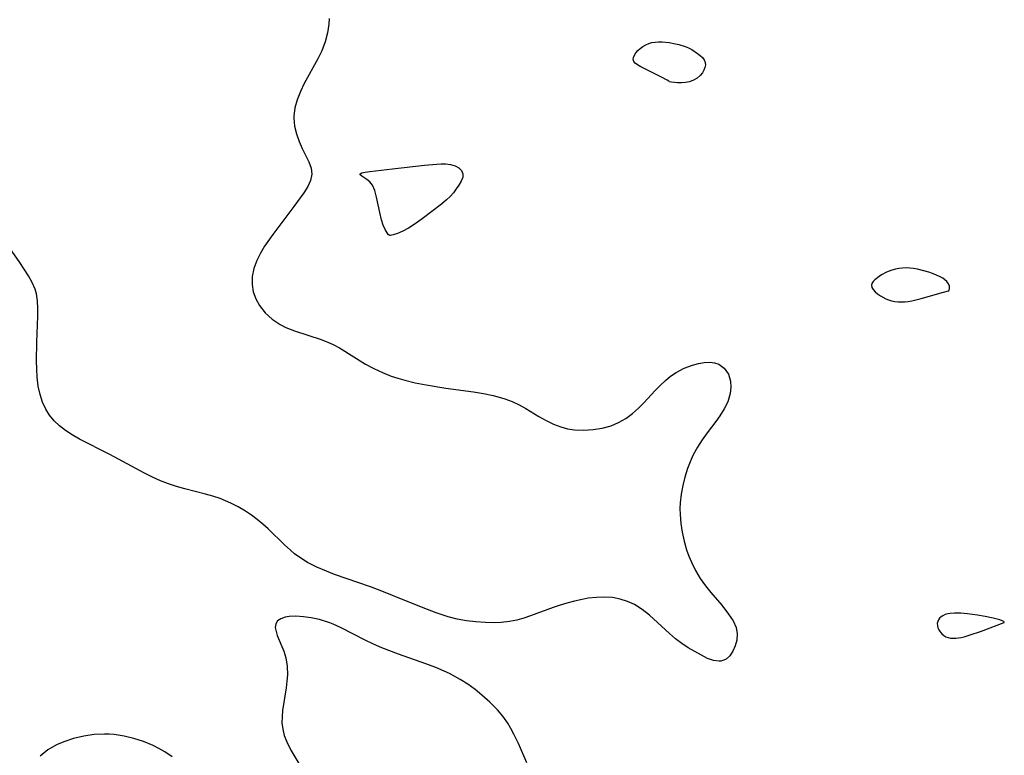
# Model space of a CAD drawing. Header units: inches. Extents: x 1073367 to 1082519, y 1569854 to 1574957.
# Tile 91 of 256: x 1074882 to 1075059, y 1573319 to 1573451. Entities that reach past the tile are written whole.
import ezdxf

# ---------------------------------------------------------------- set-up
doc = ezdxf.new("R2010")
doc.units = ezdxf.units.IN
doc.header["$MEASUREMENT"] = 0
doc.layers.add('CGG_CurvaNivelLidar_v1', color=7, linetype='Continuous', lineweight=30, true_color=0x008008)

msp = doc.modelspace()

# ---------------------------------------------------------------- linework, layer by layer
at = {"layer": 'CGG_CurvaNivelLidar_v1'}
for points in [[(1074937.6082, 1573451.2229, 66), (1074937.5675, 1573450.2187, 66), (1074937.3204, 1573448.6491, 66), (1074936.8836, 1573447.0455, 66), (1074936.2816, 1573445.4394, 66), (1074935.6092, 1573444.0064, 66), (1074933.165, 1573439.5955, 66), (1074932.4645, 1573438.1438, 66), (1074931.8904, 1573436.6815, 66), (1074931.4828, 1573435.2179, 66), (1074931.291, 1573433.7622, 66), (1074931.2836, 1573433.4028, 66), (1074931.4127, 1573431.9716, 66), (1074931.746, 1573430.5726, 66), (1074932.2248, 1573429.2208, 66), (1074932.798, 1573427.9338, 66), (1074933.9732, 1573425.5688, 66), (1074934.3783, 1573424.4494, 66), (1074934.5134, 1573423.3409, 66), (1074934.2991, 1573422.2455, 66), (1074933.7986, 1573421.1304, 66), (1074933.0933, 1573419.9854, 66), (1074931.3128, 1573417.5355, 66), (1074927.5408, 1573412.5539, 66), (1074926.065, 1573410.4348, 66), (1074925.3099, 1573409.1809, 66), (1074924.6757, 1573407.904, 66), (1074924.1612, 1573406.4692, 66), (1074923.864, 1573405.0235, 66), (1074923.8152, 1573403.5914, 66), (1074924.0262, 1573402.2671, 66), (1074924.4682, 1573400.9983, 66), (1074925.1195, 1573399.8081, 66), (1074926.15, 1573398.5182, 66), (1074927.4047, 1573397.3861, 66), (1074928.8414, 1573396.4297, 66), (1074929.8892, 1573395.899, 66), (1074931.4141, 1573395.2934, 66), (1074936.2151, 1573393.7385, 66), (1074937.5055, 1573393.2275, 66), (1074938.3552, 1573392.8349, 66), (1074939.4618, 1573392.2433, 66), (1074944.1059, 1573389.3246, 66), (1074945.5971, 1573388.5248, 66), (1074947.1487, 1573387.813, 66), (1074948.7522, 1573387.1914, 66), (1074949.9384, 1573386.8006, 66), (1074951.1445, 1573386.4536, 66), (1074953.0481, 1573385.9878, 66), (1074954.9778, 1573385.5933, 66), (1074958.4947, 1573385.0167, 66), (1074963.4405, 1573384.3514, 66), (1074965.2482, 1573384.0593, 66), (1074967.0199, 1573383.6953, 66), (1074968.0871, 1573383.4198, 66), (1074969.0564, 1573383.1192, 66), (1074970.3763, 1573382.6156, 66), (1074971.6436, 1573382.0187, 66), (1074972.8401, 1573381.3494, 66), (1074975.1759, 1573379.9295, 66), (1074976.4567, 1573379.2193, 66), (1074977.7718, 1573378.5934, 66), (1074979.1234, 1573378.0848, 66), (1074980.3215, 1573377.7648, 66), (1074981.5403, 1573377.5644, 66), (1074983.2185, 1573377.484, 66), (1074984.8991, 1573377.5887, 66), (1074986.5176, 1573377.8433, 66), (1074988.0936, 1573378.2754, 66), (1074989.4562, 1573378.8468, 66), (1074990.7507, 1573379.5811, 66), (1074991.9628, 1573380.4654, 66), (1074993.0224, 1573381.423, 66), (1074994.0295, 1573382.4622, 66), (1074995.9539, 1573384.5451, 66), (1074996.9136, 1573385.5207, 66), (1074997.826, 1573386.3671, 66), (1074998.7724, 1573387.1444, 66), (1074999.7571, 1573387.83, 66), (1075001.1967, 1573388.6032, 66), (1075002.6704, 1573389.1694, 66), (1075003.7374, 1573389.4551, 66), (1075004.7768, 1573389.6234, 66), (1075005.768, 1573389.6577, 66), (1075006.6108, 1573389.5539, 66), (1075007.3736, 1573389.3028, 66), (1075008.3793, 1573388.5806, 66), (1075009.1049, 1573387.5431, 66), (1075009.5105, 1573386.2796, 66), (1075009.5746, 1573385.1977, 66), (1075009.4315, 1573384.0599, 66), (1075008.9847, 1573382.6022, 66), (1075008.3773, 1573381.317, 66), (1075007.6067, 1573380.0604, 66), (1075006.8744, 1573379.056, 66), (1075005.2989, 1573377.0388, 66), (1075004.3956, 1573375.7773, 66), (1075003.5564, 1573374.4508, 66), (1075002.8079, 1573373.0605, 66), (1075002.2688, 1573371.8518, 66), (1075001.801, 1573370.6075, 66), (1075001.329, 1573369.1055, 66), (1075000.9451, 1573367.5761, 66), (1075000.6583, 1573366.0269, 66), (1075000.4834, 1573364.4645, 66), (1075000.4394, 1573363.4759, 66), (1075000.4543, 1573362.3811, 66), (1075000.5835, 1573360.7864, 66), (1075000.8257, 1573359.2011, 66), (1075001.171, 1573357.6332, 66), (1075001.6162, 1573356.0922, 66), (1075002.0226, 1573354.9458, 66), (1075002.4897, 1573353.8268, 66), (1075003.2239, 1573352.3573, 66), (1075004.0591, 1573350.9571, 66), (1075004.9828, 1573349.6372, 66), (1075005.9597, 1573348.4252, 66), (1075007.9176, 1573346.1475, 66), (1075009.1599, 1573344.5329, 66), (1075009.9491, 1573343.3391, 66), (1075010.4855, 1573342.1472, 66), (1075010.6693, 1573341.0198, 66), (1075010.5961, 1573339.8874, 66), (1075010.3402, 1573338.8552, 66), (1075009.9306, 1573337.9074, 66), (1075009.3822, 1573337.0986, 66), (1075008.701, 1573336.4925, 66), (1075008.2792, 1573336.2759, 66), (1075007.7436, 1573336.1414, 66), (1075007.4526, 1573336.1228, 66), (1075006.4659, 1573336.2581, 66), (1075005.3979, 1573336.6296, 66), (1075004.2669, 1573337.1721, 66), (1075003.0861, 1573337.8305, 66), (1075001.9381, 1573338.5233, 66), (1075000.7831, 1573339.2844, 66), (1074999.6483, 1573340.1248, 66), (1074998.5457, 1573341.0565, 66), (1074994.9757, 1573344.3395, 66), (1074993.6779, 1573345.3728, 66), (1074992.3058, 1573346.2478, 66), (1074991.045, 1573346.8292, 66), (1074989.7211, 1573347.2473, 66), (1074988.3494, 1573347.5034, 66), (1074986.9288, 1573347.5983, 66), (1074985.4837, 1573347.5518, 66), (1074984.0239, 1573347.387, 66), (1074982.9075, 1573347.194, 66), (1074981.5461, 1573346.8939, 66), (1074980.1878, 1573346.5327, 66), (1074978.8377, 1573346.1178, 66), (1074977.7388, 1573345.7419, 66), (1074973.7056, 1573344.2323, 66), (1074972.4618, 1573343.8291, 66), (1074971.2043, 1573343.4919, 66), (1074969.9331, 1573343.2364, 66), (1074968.4061, 1573343.0568, 66), (1074967.2682, 1573343.0045, 66), (1074965.5918, 1573343.024, 66), (1074963.9097, 1573343.1427, 66), (1074962.2297, 1573343.3541, 66), (1074960.5593, 1573343.6584, 66), (1074958.907, 1573344.0625, 66), (1074956.786, 1573344.7505, 66), (1074955.2028, 1573345.3586, 66), (1074952.0484, 1573346.6567, 66), (1074946.7664, 1573348.761, 66), (1074945.0006, 1573349.434, 66), (1074938.5872, 1573351.6474, 66), (1074937.1179, 1573352.2136, 66), (1074935.3896, 1573352.9652, 66), (1074933.7353, 1573353.8186, 66), (1074932.1826, 1573354.8084, 66), (1074931.4402, 1573355.3752, 66), (1074930.7232, 1573355.9779, 66), (1074929.6338, 1573356.9707, 66), (1074926.6999, 1573359.8139, 66), (1074925.73, 1573360.6829, 66), (1074924.7315, 1573361.4903, 66), (1074923.6933, 1573362.2496, 66), (1074922.6217, 1573362.9634, 66), (1074921.3329, 1573363.7383, 66), (1074920.0012, 1573364.4349, 66), (1074919.0528, 1573364.8612, 66), (1074918.0831, 1573365.2404, 66), (1074916.7798, 1573365.6713, 66), (1074915.4532, 1573366.0476, 66), (1074911.7556, 1573366.9921, 66), (1074910.2942, 1573367.3987, 66), (1074908.8537, 1573367.8689, 66), (1074907.4002, 1573368.4461, 66), (1074905.971, 1573369.1012, 66), (1074904.557, 1573369.8095, 66), (1074898.3235, 1573373.1583, 66), (1074892.9288, 1573375.9076, 66), (1074891.5909, 1573376.672, 66), (1074890.4241, 1573377.4305, 66), (1074889.3438, 1573378.2662, 66), (1074888.3987, 1573379.1737, 66), (1074887.5702, 1573380.1731, 66), (1074886.8717, 1573381.2607, 66), (1074886.281, 1573382.522, 66), (1074885.8468, 1573383.8634, 66), (1074885.5339, 1573385.3982, 66), (1074885.3468, 1573386.9867, 66), (1074885.2533, 1573388.4372, 66), (1074885.2137, 1573389.9058, 66), (1074885.2599, 1573393.2762, 66), (1074885.4304, 1573397.943, 66), (1074885.4525, 1573399.3113, 66), (1074885.3905, 1573400.6416, 66), (1074885.1923, 1573401.9281, 66), (1074884.9679, 1573402.7325, 66), (1074884.4567, 1573403.9641, 66), (1074883.7977, 1573405.1564, 66), (1074883.0383, 1573406.3318, 66), (1074882.221, 1573407.5117, 66), (1074877.0201, 1573414.8607, 66)], [(1074973.0361, 1573317.9016, 66.5), (1074971.5065, 1573321.3999, 66.5), (1074970.716, 1573323.0699, 66.5), (1074970.1831, 1573324.0625, 66.5), (1074969.5992, 1573325.025, 66.5), (1074968.7216, 1573326.2608, 66.5), (1074967.7463, 1573327.4272, 66.5), (1074966.4187, 1573328.7804, 66.5), (1074964.9905, 1573330.0478, 66.5), (1074963.7421, 1573331.0473, 66.5), (1074962.4428, 1573331.9887, 66.5), (1074961.089, 1573332.8583, 66.5), (1074960.1329, 1573333.4021, 66.5), (1074959.1512, 1573333.9062, 66.5), (1074958.2421, 1573334.3303, 66.5), (1074956.6983, 1573334.9794, 66.5), (1074954.962, 1573335.6383, 66.5), (1074950.0154, 1573337.393, 66.5), (1074947.0639, 1573338.5386, 66.5), (1074945.5485, 1573339.1951, 66.5), (1074944.0644, 1573339.8953, 66.5), (1074939.7555, 1573342.1143, 66.5), (1074938.3283, 1573342.7582, 66.5), (1074937.7194, 1573342.996, 66.5), (1074935.875, 1573343.5689, 66.5), (1074934.4171, 1573343.8843, 66.5), (1074933.0059, 1573344.082, 66.5), (1074931.6758, 1573344.1613, 66.5), (1074930.4681, 1573344.1127, 66.5), (1074929.7422, 1573343.9969, 66.5), (1074928.9515, 1573343.7272, 66.5), (1074928.3838, 1573343.3238, 66.5), (1074928.0506, 1573342.792, 66.5), (1074927.9772, 1573342.1621, 66.5), (1074928.1044, 1573341.4383, 66.5), (1074928.3321, 1573340.736, 66.5), (1074929.4837, 1573337.8854, 66.5), (1074929.8348, 1573336.7288, 66.5), (1074930.085, 1573335.2507, 66.5), (1074930.1448, 1573333.7016, 66.5), (1074930.0727, 1573332.5235, 66.5), (1074929.9267, 1573331.3361, 66.5), (1074929.2819, 1573327.2718, 66.5), (1074929.1863, 1573326.1812, 66.5), (1074929.1777, 1573325.0994, 66.5), (1074929.3017, 1573323.9353, 66.5), (1074929.5777, 1573322.8222, 66.5), (1074930.0163, 1573321.695, 66.5), (1074930.7863, 1573320.1799, 66.5), (1074933.4565, 1573315.7032, 66.5)], [(1074909.5038, 1573318.9949, 66.5), (1074908.1771, 1573319.8604, 66.5), (1074907.1483, 1573320.4567, 66.5), (1074906.0939, 1573320.9978, 66.5), (1074904.3983, 1573321.7166, 66.5), (1074902.6574, 1573322.2891, 66.5), (1074900.8899, 1573322.7171, 66.5), (1074899.1125, 1573322.9886, 66.5), (1074898.2557, 1573323.0548, 66.5), (1074897.4135, 1573323.0707, 66.5), (1074895.5463, 1573322.9667, 66.5), (1074893.6859, 1573322.698, 66.5), (1074891.8581, 1573322.2762, 66.5), (1074890.0937, 1573321.6963, 66.5), (1074888.8261, 1573321.1394, 66.5), (1074887.2618, 1573320.2137, 66.5), (1074885.8646, 1573319.087, 66.5)]]:
    msp.add_polyline3d(points, dxfattribs=at)
for points in [[(1074998.5, 1573439.9096, 66), (1074998.4394, 1573439.9846, 66), (1074998.1625, 1573440.1629, 66), (1074997.1259, 1573440.737, 66), (1074993.4415, 1573442.5749, 66), (1074992.8626, 1573442.9211, 66), (1074992.4444, 1573443.2401, 66), (1074992.1792, 1573443.5538, 66), (1074992.0535, 1573443.8929, 66), (1074992.0951, 1573444.2704, 66), (1074992.2765, 1573444.6679, 66), (1074992.5607, 1573445.073, 66), (1074992.9212, 1573445.4734, 66), (1074993.3402, 1573445.8568, 66), (1074993.8065, 1573446.2096, 66), (1074994.3141, 1573446.5154, 66), (1074994.8617, 1573446.7546, 66), (1074995.4202, 1573446.9057, 66), (1074996.0065, 1573446.993, 66), (1074996.6124, 1573447.0304, 66), (1074997.2311, 1573447.0277, 66), (1074998.4875, 1573446.9242, 66), (1074999.6549, 1573446.7223, 66), (1075000.2308, 1573446.5849, 66), (1075001.3494, 1573446.227, 66), (1075001.9573, 1573445.9644, 66), (1075002.5392, 1573445.6653, 66), (1075003.6066, 1573444.9871, 66), (1075004.0733, 1573444.6161, 66), (1075004.4744, 1573444.2257, 66), (1075004.7854, 1573443.8146, 66), (1075004.9727, 1573443.3794, 66), (1075005.0072, 1573442.9224, 66), (1075004.9138, 1573442.4476, 66), (1075004.7212, 1573441.9653, 66), (1075004.4503, 1573441.4862, 66), (1075004.0579, 1573441.0111, 66), (1075003.527, 1573440.5639, 66), (1075002.8852, 1573440.1829, 66), (1075002.1599, 1573439.9038, 66), (1075001.4293, 1573439.7526, 66), (1075000.6947, 1573439.6921, 66), (1075000, 1573439.6971, 66), (1074998.904, 1573439.8089, 66)], [(1074948.5, 1573412.3873, 66), (1074948.3614, 1573412.4005, 66), (1074948.191, 1573412.5607, 66), (1074947.9844, 1573412.8415, 66), (1074947.6546, 1573413.4423, 66), (1074947.3193, 1573414.237, 66), (1074947.006, 1573415.181, 66), (1074946.6736, 1573416.4926, 66), (1074946.1081, 1573419.2077, 66), (1074945.7856, 1573420.4113, 66), (1074945.371, 1573421.3762, 66), (1074944.9047, 1573421.9704, 66), (1074944.3901, 1573422.3938, 66), (1074943.4534, 1573423.0123, 66), (1074943.1809, 1573423.2402, 66), (1074943.148, 1573423.426, 66), (1074943.4642, 1573423.59, 66), (1074944.0803, 1573423.724, 66), (1074944.9105, 1573423.841, 66), (1074948.9692, 1573424.2788, 66), (1074954.6922, 1573424.9692, 66), (1074956.8984, 1573425.1674, 66), (1074957.6848, 1573425.2031, 66), (1074958.4362, 1573425.1986, 66), (1074959.3799, 1573425.0999, 66), (1074960.2074, 1573424.8711, 66), (1074960.8667, 1573424.5014, 66), (1074961.3374, 1573424.0134, 66), (1074961.5729, 1573423.4373, 66), (1074961.534, 1573422.794, 66), (1074961.2715, 1573422.1003, 66), (1074960.8493, 1573421.3663, 66), (1074960.3908, 1573420.703, 66), (1074959.864, 1573420.0315, 66), (1074959.2768, 1573419.3687, 66), (1074958.6324, 1573418.7322, 66), (1074957.7343, 1573417.9799, 66), (1074954.2635, 1573415.3584, 66), (1074953.0521, 1573414.4555, 66), (1074951.8521, 1573413.6777, 66), (1074950.8022, 1573413.1321, 66), (1074949.8626, 1573412.7394, 66), (1074949.1132, 1573412.4897, 66), (1074948.6341, 1573412.3763, 66)], [(1075048.5, 1573402.4435, 66.5), (1075048.5833, 1573402.4742, 66.5), (1075048.656, 1573402.5647, 66.5), (1075048.7326, 1573402.8553, 66.5), (1075048.6859, 1573403.3002, 66.5), (1075048.5128, 1573403.7187, 66.5), (1075048.2111, 1573404.132, 66.5), (1075047.888, 1573404.4284, 66.5), (1075047.5002, 1573404.6979, 66.5), (1075047.0616, 1573404.9467, 66.5), (1075046.385, 1573405.2734, 66.5), (1075045.6793, 1573405.5626, 66.5), (1075044.9865, 1573405.7992, 66.5), (1075042.9601, 1573406.3287, 66.5), (1075042.2743, 1573406.454, 66.5), (1075041.5848, 1573406.5338, 66.5), (1075040.937, 1573406.5564, 66.5), (1075040.2904, 1573406.5314, 66.5), (1075039.6489, 1573406.4616, 66.5), (1075039.0176, 1573406.3463, 66.5), (1075038.4025, 1573406.1807, 66.5), (1075037.4349, 1573405.7935, 66.5), (1075036.5391, 1573405.3122, 66.5), (1075036.0853, 1573405.0238, 66.5), (1075035.3072, 1573404.4165, 66.5), (1075035.0125, 1573404.1017, 66.5), (1075034.8078, 1573403.7813, 66.5), (1075034.7212, 1573403.4558, 66.5), (1075034.7978, 1573403.0672, 66.5), (1075035.033, 1573402.6776, 66.5), (1075035.3853, 1573402.2928, 66.5), (1075035.8242, 1573401.9194, 66.5), (1075036.3278, 1573401.5656, 66.5), (1075037.2891, 1573401.0387, 66.5), (1075037.8078, 1573400.8257, 66.5), (1075038.3478, 1573400.6604, 66.5), (1075038.9132, 1573400.5519, 66.5), (1075039.4935, 1573400.4957, 66.5), (1075040.6807, 1573400.5094, 66.5), (1075041.2805, 1573400.5708, 66.5), (1075041.9866, 1573400.6882, 66.5), (1075043.6462, 1573401.0838, 66.5), (1075047.6285, 1573402.239, 66.5)], [(1075058.5, 1573343.0709, 66.5), (1075058.5186, 1573343.1313, 66.5), (1075058.4302, 1573343.2116, 66.5), (1075058.152, 1573343.3468, 66.5), (1075057.7178, 1573343.4974, 66.5), (1075056.5098, 1573343.8136, 66.5), (1075055.0758, 1573344.1115, 66.5), (1075053.6925, 1573344.3491, 66.5), (1075051.9236, 1573344.5854, 66.5), (1075050.7591, 1573344.7012, 66.5), (1075049.6187, 1573344.7441, 66.5), (1075048.7944, 1573344.6868, 66.5), (1075048.4032, 1573344.6132, 66.5), (1075047.9251, 1573344.4603, 66.5), (1075047.4921, 1573344.2455, 66.5), (1075047.1941, 1573344.0367, 66.5), (1075046.939, 1573343.7964, 66.5), (1075046.7357, 1573343.5281, 66.5), (1075046.5957, 1573343.2341, 66.5), (1075046.5252, 1573342.8701, 66.5), (1075046.5403, 1573342.489, 66.5), (1075046.6304, 1573342.1048, 66.5), (1075046.7904, 1573341.7319, 66.5), (1075047.0281, 1573341.3688, 66.5), (1075047.325, 1573341.0388, 66.5), (1075047.6686, 1573340.7493, 66.5), (1075048.0511, 1573340.5108, 66.5), (1075048.4678, 1573340.338, 66.5), (1075048.9024, 1573340.2449, 66.5), (1075049.3596, 1573340.2145, 66.5), (1075049.8327, 1573340.2329, 66.5), (1075050.8075, 1573340.3769, 66.5), (1075051.3018, 1573340.4898, 66.5), (1075052.4077, 1573340.8128, 66.5), (1075054.2376, 1573341.4632, 66.5)]]:
    msp.add_polyline3d(points, close=True, dxfattribs=at)

doc.saveas('drawing.dxf')
